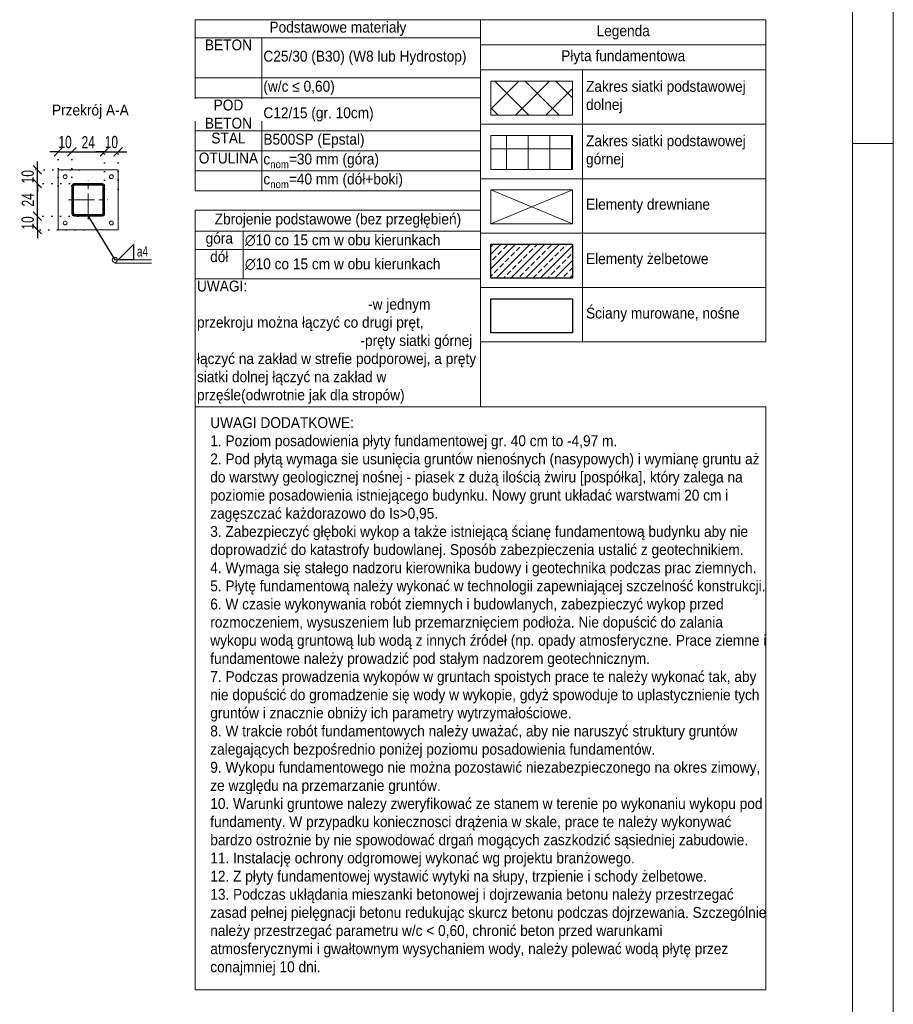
# Model space of a CAD drawing. Header units: millimetres. Extents: x 11149 to 111407, y -107619 to -23630.
# Tile 244 of 245: x 22015 to 22657, y -26280 to -25557. Entities that reach past the tile are written whole.
import ezdxf

# ---------------------------------------------------------------- set-up
doc = ezdxf.new("R2010")
doc.units = ezdxf.units.MM
doc.header["$LTSCALE"] = 2
for name, pattern in [('CENTER2', [28.575, 19.05, -3.175, 3.175, -3.175]), ('DOT', [6.35, 0, -6.35]), ('HIDDEN', [9.525, 6.35, -3.175])]:
    doc.linetypes.add(name, pattern=pattern)
doc.layers.get('0').update_dxf_attribs({"plot": 0})
doc.layers.get('Defpoints').update_dxf_attribs({"color": 1})
for name, color, linetype, lineweight in [('e-cad_cienkie', 1, 'Continuous', 9), ('e-cad_kontur', 2, 'Continuous', 25), ('e-cad_opisy', 7, 'Continuous', 9), ('e-cad_osie', 22, 'CENTER2', 9), ('e-cad_stal_kontur', 222, 'Continuous', 20), ('e-cad_stal_wypelnienia', 224, 'Continuous', 9), ('e-cad_wymiary', 4, 'Continuous', 9), ('kreskowanie', 8, 'Continuous', 13), ('Opisy', 7, 'Continuous', 13), ('wymiarowanie', 3, 'Continuous', 15)]:
    doc.layers.add(name, color=color, linetype=linetype, lineweight=lineweight)
doc.layers.add('e-cad_rzutnie', color=61, linetype='Continuous', lineweight=9, plot=False)
doc.layers.add('ZBROJENIE DOLNE', color=92, linetype='Continuous')
doc.layers.add('ZBROJENIE GÓRNE', color=160, linetype='Continuous')
doc.styles.add('e-cad_1', font='arial.ttf', dxfattribs={"width": 0.7})
doc.dimstyles.new('e-cad_1_25_[cm]', dxfattribs={"dimscale": 2.5, "dimtxt": 1.8, "dimasz": 1.25, "dimexe": 1.25, "dimexo": 0.625, "dimgap": 0.5, "dimtad": 1, "dimdec": 0, "dimrnd": 1, "dimzin": 1, "dimtxsty": 'e-cad_1', "dimblk": 'OBLIQUE', "dimcen": 2.5, "dimclrd": 256, "dimclre": 252, "dimclrt": 7, "dimadec": 0, "dimazin": 0, "dimtfac": 1, "dimtix": 1, "dimtmove": 2, "dimatfit": 3, "dimldrblk": 'NONE', "dimfxl": 60, "dimfxlon": 1, "dimarcsym": 0})
doc.dimstyles.new('e-cad_1_50_[cm]', dxfattribs={"dimscale": 5, "dimtxt": 1.8, "dimasz": 1.25, "dimexe": 1.25, "dimexo": 0.625, "dimgap": 0.5, "dimtad": 1, "dimdec": 0, "dimrnd": 1, "dimzin": 1, "dimtxsty": 'e-cad_1', "dimblk": 'OBLIQUE', "dimcen": 2.5, "dimclrd": 256, "dimclre": 252, "dimclrt": 7, "dimadec": 0, "dimazin": 0, "dimtfac": 1, "dimtix": 1, "dimtmove": 2, "dimatfit": 3, "dimldrblk": 'NONE', "dimfxl": 60, "dimfxlon": 1, "dimarcsym": 0})

# ---------------------------------------------------------------- blocks, each defined once
blk = doc.blocks.new('*T1074')
at = {"layer": 'Opisy', "color": 252, "linetype": 'ByBlock', "lineweight": 5}
for p, q in [((0, 0), (209.67, 0)), ((0, 0), (0, -236.79)), ((209.67, 0), (209.67, -236.79)), ((0, -18.46), (209.67, -18.46)), ((0, -36.79), (209.67, -36.79)), ((75, -36.79), (75, -236.79)), ((0, -76.79), (209.67, -76.79)), ((0, -116.79), (209.67, -116.79)), ((0, -156.79), (209.67, -156.79)), ((0, -196.79), (209.67, -196.79)), ((0, -236.79), (209.67, -236.79))]:
    blk.add_line(p, q, dxfattribs=at)
at = {"layer": 'Opisy', "color": 0, "char_height": 8, "style": 'e-cad_1'}
for s, insert, width, attachment_point in [('{\\fArial|b0|i0|c238|p0;\\W0.9;\\C256;Legenda}', (104.83, -9.23), 204.6662, 5), ('{\\W0.9;\\C256;Płyta fundamentowa}', (104.83, -27.62), 204.6662, 5), ('{\\W0.9;\\C256;Zakres siatki podstawowej dolnej}', (77.5, -56.79), 129.6662, 4), ('{\\W0.9;\\C256;Zakres siatki podstawowej górnej}', (77.5, -96.79), 129.6662, 4), ('{\\W0.9;\\C256;Elementy drewniane}', (77.5, -136.79), 129.6662, 4), ('{\\W0.9;\\C256;Elementy żelbetowe}', (77.5, -176.79), 129.6662, 4), ('{\\W0.9;\\C256;Ściany murowane, nośne}', (77.5, -216.79), 129.6662, 4)]:
    blk.add_mtext(s, dxfattribs=dict(at, insert=insert, width=width, attachment_point=attachment_point))
blk = doc.blocks.new('*T1075')
at = {"layer": 'Opisy', "color": 252, "linetype": 'ByBlock', "lineweight": 5}
for p, q in [((0, 0), (209.67, 0)), ((0, 0), (0, -125.73)), ((209.67, 0), (209.67, -125.73)), ((0, -13.17), (209.67, -13.17)), ((48.81, -13.17), (48.81, -125.73)), ((0, -42.71), (209.67, -42.71)), ((0, -57.4), (209.67, -57.4)), ((0, -81.66), (209.67, -81.66)), ((0, -96.35), (209.67, -96.35)), ((0, -111.04), (209.67, -111.04)), ((0, -125.73), (209.67, -125.73))]:
    blk.add_line(p, q, dxfattribs=at)
at = {"layer": 'Opisy', "color": 0, "char_height": 8, "style": 'e-cad_1'}
for s, insert, width, attachment_point in [('{\\fArial|b0|i0|c238|p0;\\W0.9;\\C256;Podstawowe materiały}', (104.83, -6.58), 207.1662, 5), ('{\\W0.9;\\C256;BETON}', (24.4, -14.42), 46.3054, 2), ('{\\W0.9;\\C256;C25/30 (B30) (W8 lub Hydrostop)}', (50.06, -27.94), 158.3608, 4), ('{\\W0.9;\\C256;(w/c ≤ 0,60)}', (50.06, -50.06), 158.3608, 4), ('\\pxqc;{\\W0.9;\\C256;POD BETON}', (24.4, -58.65), 46.3054, 2), ('{\\W0.9;\\C256;C12/15 (gr. 10cm)}', (50.06, -69.53), 158.3608, 4), ('{\\W0.9;\\C256;STAL}', (24.4, -82.91), 46.3054, 2), ('{\\W0.9;\\C256;B500SP (Epstal)}', (50.06, -89), 158.3608, 4), ('{\\W0.9;\\C256;OTULINA}', (24.4, -97.6), 46.3054, 2), ('\\A1;\\W0.9;\\C256;c{\\H0.7x;\\S^ nom;}=30 mm (góra)', (50.06, -103.69), 158.3608, 4), ('\\A1;\\W0.9;\\C256;c{\\H0.7x;\\S^ nom;}=40 mm (dół+boki)', (50.06, -118.38), 158.3608, 4)]:
    blk.add_mtext(s, dxfattribs=dict(at, insert=insert, width=width, attachment_point=attachment_point))
blk = doc.blocks.new('*T1076')
at = {"layer": 'Opisy', "color": 252, "linetype": 'ByBlock', "lineweight": 5}
for p, q in [((0, 0), (209.67, 0)), ((0, 0), (0, -144.46)), ((209.67, 0), (209.67, -144.46)), ((0, -15.28), (209.67, -15.28)), ((35.29, -15.28), (35.29, -50.46)), ((0, -28.85), (209.67, -28.85)), ((0, -50.46), (209.67, -50.46)), ((0, -144.46), (209.67, -144.46))]:
    blk.add_line(p, q, dxfattribs=at)
at = {"layer": 'Opisy', "color": 0, "char_height": 8, "style": 'e-cad_1'}
for s, insert, width, attachment_point in [('{\\fArial|b0|i0|c238|p0;\\W0.9;\\C256;Zbrojenie podstawowe (bez przegłębień)}', (104.83, -7.64), 207.1662, 5), ('{\\fArial|b0|i0|c238|p0;\\W0.9;\\C256;góra}', (17.65, -16.53), 32.793, 2), ('{\\W0.9;\\C256;∅10 co 15 cm w obu kierunkach}', (36.54, -22.07), 171.8732, 4), ('{\\fArial|b0|i0|c238|p0;\\W0.9;\\C256;dół}', (17.65, -30.1), 32.793, 2), ('{\\W0.9;\\C256;∅10 co 15 cm w obu kierunkach}', (36.54, -39.66), 171.8732, 4), ('\\pxql;{\\W0.9;\\C256;UWAGI:                                                                                                           -w jednym przekroju można łączyć co drugi pręt,                                                          -pręty siatki górnej łączyć na zakład w strefie podporowej, a pręty siatki dolnej łączyć na zakład w przęśle(odwrotnie jak dla stropów)}', (104.83, -51.71), 207.1662, 2)]:
    blk.add_mtext(s, dxfattribs=dict(at, insert=insert, width=width, attachment_point=attachment_point))
blk = doc.blocks.new('zw$23F')
at = {"layer": 'e-cad_opisy', "color": 0}
blk.add_lwpolyline([(150, 30), (4175, 30), (4175, 2070), (150, 2070)], close=True, dxfattribs=at)
at = {"layer": 'e-cad_rzutnie', "color": 0}
blk.add_line((4175, 1430), (4205, 1430), dxfattribs=at)
blk.add_lwpolyline([(0, 0), (0, 1485), (125, 1485), (125, 2100), (4205, 2100), (4205, 0)], close=True, dxfattribs=at)
blk = doc.blocks.new('e-cad_spoina_G_symbol_11')
at = {"ltscale": 0.04}
blk.add_lwpolyline([(0, 3), (0, 0), (3, 0)], close=True, dxfattribs=at)
blk = doc.blocks.new('e-cad_spoina_oznaczenie_1')
blk.add_circle((0, 0), 0.75)
blk = doc.blocks.new('_None')
blk = doc.blocks.new('_OBLIQUE')
at = {"color": 0, "linetype": 'ByBlock', "lineweight": -2}
blk.add_line((-0.5, -0.5), (0.5, 0.5), dxfattribs=at)
blk = doc.blocks.new('*D2480')
at = {"layer": 'Defpoints', "color": 0, "ltscale": 0.5}
for p in [(22027.89, -25701.06), (22060.91, -25701.06), (22065.24, -25711.06)]:
    blk.add_point(p, dxfattribs=at)
at = {"layer": 'e-cad_wymiary', "lineweight": -2, "ltscale": 0.5}
for p, q in [((22027.89, -25701.06), (22027.89, -25694.81)), ((22027.89, -25711.06), (22027.89, -25701.06)), ((22027.89, -25711.06), (22027.89, -25717.31))]:
    blk.add_line(p, q, dxfattribs=at)
at = {"layer": 'e-cad_wymiary', "color": 252, "linetype": 'DOT', "lineweight": -2, "ltscale": 0.5}
for p, q in [((22057.79, -25701.06), (22021.64, -25701.06)), ((22062.12, -25711.06), (22021.64, -25711.06))]:
    blk.add_line(p, q, dxfattribs=at)
at = {"layer": 'e-cad_wymiary', "lineweight": -2, "ltscale": 0.5, "xscale": 6.25, "yscale": 6.25, "zscale": 6.25}
for p, rotation in [((22027.89, -25701.06), 270), ((22027.89, -25711.06), 90)]:
    blk.add_blockref('_OBLIQUE', p, dxfattribs=dict(at, rotation=rotation))
at = {"layer": 'e-cad_wymiary', "color": 7, "ltscale": 0.5, "insert": (22020.79, -25706.06), "char_height": 9, "attachment_point": 5, "rotation": 90, "style": 'e-cad_1'}
blk.add_mtext('10', dxfattribs=at)
blk = doc.blocks.new('*D2481')
at = {"layer": 'Defpoints', "color": 0, "ltscale": 0.5}
for p in [(22027.89, -25677.06), (22061.14, -25677.06), (22060.91, -25701.06)]:
    blk.add_point(p, dxfattribs=at)
at = {"layer": 'e-cad_wymiary', "color": 252, "linetype": 'DOT', "lineweight": -2, "ltscale": 0.5}
for p, q in [((22058.01, -25677.06), (22021.64, -25677.06)), ((22057.79, -25701.06), (22021.64, -25701.06))]:
    blk.add_line(p, q, dxfattribs=at)
at = {"layer": 'e-cad_wymiary', "lineweight": -2, "ltscale": 0.5}
blk.add_line((22027.89, -25701.06), (22027.89, -25677.06), dxfattribs=at)
at = {"layer": 'e-cad_wymiary', "lineweight": -2, "ltscale": 0.5, "xscale": 6.25, "yscale": 6.25, "zscale": 6.25}
for p, rotation in [((22027.89, -25677.06), 90), ((22027.89, -25701.06), 270)]:
    blk.add_blockref('_OBLIQUE', p, dxfattribs=dict(at, rotation=rotation))
at = {"layer": 'e-cad_wymiary', "color": 7, "ltscale": 0.5, "insert": (22020.87, -25689.06), "char_height": 9, "attachment_point": 5, "rotation": 90, "style": 'e-cad_1'}
blk.add_mtext('24', dxfattribs=at)
blk = doc.blocks.new('*D2482')
at = {"layer": 'Defpoints', "color": 0, "ltscale": 0.5}
for p in [(22027.89, -25667.06), (22061.82, -25667.06), (22061.14, -25677.06)]:
    blk.add_point(p, dxfattribs=at)
at = {"layer": 'e-cad_wymiary', "lineweight": -2, "ltscale": 0.5}
for p, q in [((22027.89, -25667.06), (22027.89, -25660.81)), ((22027.89, -25677.06), (22027.89, -25667.06)), ((22027.89, -25677.06), (22027.89, -25683.31))]:
    blk.add_line(p, q, dxfattribs=at)
at = {"layer": 'e-cad_wymiary', "color": 252, "linetype": 'DOT', "lineweight": -2, "ltscale": 0.5}
for p, q in [((22058.69, -25667.06), (22021.64, -25667.06)), ((22058.01, -25677.06), (22021.64, -25677.06))]:
    blk.add_line(p, q, dxfattribs=at)
at = {"layer": 'e-cad_wymiary', "lineweight": -2, "ltscale": 0.5, "xscale": 6.25, "yscale": 6.25, "zscale": 6.25}
for p, rotation in [((22027.89, -25667.06), 270), ((22027.89, -25677.06), 90)]:
    blk.add_blockref('_OBLIQUE', p, dxfattribs=dict(at, rotation=rotation))
at = {"layer": 'e-cad_wymiary', "color": 7, "ltscale": 0.5, "insert": (22020.79, -25672.06), "char_height": 9, "attachment_point": 5, "rotation": 90, "style": 'e-cad_1'}
blk.add_mtext('10', dxfattribs=at)
blk = doc.blocks.new('*D2483')
at = {"layer": 'Defpoints', "color": 0, "ltscale": 0.5}
for p in [(22053.24, -25653.73), (22043.24, -25681.99), (22053.24, -25681.99)]:
    blk.add_point(p, dxfattribs=at)
at = {"layer": 'e-cad_wymiary', "color": 252, "linetype": 'DOT', "lineweight": -2, "ltscale": 0.5}
for p, q in [((22043.24, -25678.86), (22043.24, -25647.48)), ((22053.24, -25678.86), (22053.24, -25647.48))]:
    blk.add_line(p, q, dxfattribs=at)
at = {"layer": 'e-cad_wymiary', "lineweight": -2, "ltscale": 0.5}
for p, q in [((22043.24, -25653.73), (22036.99, -25653.73)), ((22043.24, -25653.73), (22053.24, -25653.73)), ((22053.24, -25653.73), (22059.49, -25653.73))]:
    blk.add_line(p, q, dxfattribs=at)
at = {"layer": 'e-cad_wymiary', "lineweight": -2, "ltscale": 0.5, "xscale": 6.25, "yscale": 6.25, "zscale": 6.25}
blk.add_blockref('_OBLIQUE', (22043.24, -25653.73), dxfattribs=at)
at = {"layer": 'e-cad_wymiary', "lineweight": -2, "ltscale": 0.5, "xscale": 6.25, "yscale": 6.25, "zscale": 6.25, "rotation": 180}
blk.add_blockref('_OBLIQUE', (22053.24, -25653.73), dxfattribs=at)
at = {"layer": 'e-cad_wymiary', "color": 7, "ltscale": 0.5, "insert": (22048.24, -25646.64), "char_height": 9, "attachment_point": 5, "style": 'e-cad_1'}
blk.add_mtext('10', dxfattribs=at)
blk = doc.blocks.new('*D2484')
at = {"layer": 'Defpoints', "color": 0, "ltscale": 0.5}
for p in [(22077.24, -25653.73), (22053.24, -25681.99), (22077.24, -25684.29)]:
    blk.add_point(p, dxfattribs=at)
at = {"layer": 'e-cad_wymiary', "color": 252, "linetype": 'DOT', "lineweight": -2, "ltscale": 0.5}
for p, q in [((22053.24, -25678.86), (22053.24, -25647.48)), ((22077.24, -25681.16), (22077.24, -25647.48))]:
    blk.add_line(p, q, dxfattribs=at)
at = {"layer": 'e-cad_wymiary', "lineweight": -2, "ltscale": 0.5}
blk.add_line((22053.24, -25653.73), (22077.24, -25653.73), dxfattribs=at)
at = {"layer": 'e-cad_wymiary', "lineweight": -2, "ltscale": 0.5, "xscale": 6.25, "yscale": 6.25, "zscale": 6.25, "rotation": 180}
blk.add_blockref('_OBLIQUE', (22053.24, -25653.73), dxfattribs=at)
at = {"layer": 'e-cad_wymiary', "lineweight": -2, "ltscale": 0.5, "xscale": 6.25, "yscale": 6.25, "zscale": 6.25}
blk.add_blockref('_OBLIQUE', (22077.24, -25653.73), dxfattribs=at)
at = {"layer": 'e-cad_wymiary', "color": 7, "ltscale": 0.5, "insert": (22065.24, -25646.72), "char_height": 9, "attachment_point": 5, "style": 'e-cad_1'}
blk.add_mtext('24', dxfattribs=at)
blk = doc.blocks.new('*D2485')
at = {"layer": 'Defpoints', "color": 0, "ltscale": 0.5}
for p in [(22087.24, -25653.73), (22077.24, -25684.29), (22087.24, -25684.29)]:
    blk.add_point(p, dxfattribs=at)
at = {"layer": 'e-cad_wymiary', "color": 252, "linetype": 'DOT', "lineweight": -2, "ltscale": 0.5}
for p, q in [((22077.24, -25681.16), (22077.24, -25647.48)), ((22087.24, -25681.16), (22087.24, -25647.48))]:
    blk.add_line(p, q, dxfattribs=at)
at = {"layer": 'e-cad_wymiary', "lineweight": -2, "ltscale": 0.5}
for p, q in [((22077.24, -25653.73), (22070.99, -25653.73)), ((22077.24, -25653.73), (22087.24, -25653.73)), ((22087.24, -25653.73), (22093.49, -25653.73))]:
    blk.add_line(p, q, dxfattribs=at)
at = {"layer": 'e-cad_wymiary', "lineweight": -2, "ltscale": 0.5, "xscale": 6.25, "yscale": 6.25, "zscale": 6.25}
blk.add_blockref('_OBLIQUE', (22077.24, -25653.73), dxfattribs=at)
at = {"layer": 'e-cad_wymiary', "lineweight": -2, "ltscale": 0.5, "xscale": 6.25, "yscale": 6.25, "zscale": 6.25, "rotation": 180}
blk.add_blockref('_OBLIQUE', (22087.24, -25653.73), dxfattribs=at)
at = {"layer": 'e-cad_wymiary', "color": 7, "ltscale": 0.5, "insert": (22082.24, -25646.64), "char_height": 9, "attachment_point": 5, "style": 'e-cad_1'}
blk.add_mtext('10', dxfattribs=at)

msp = doc.modelspace()

# ---------------------------------------------------------------- hatches: boundary and pattern name
at = {"layer": 'e-cad_stal_wypelnienia', "ltscale": 0.5}
h = msp.add_hatch(dxfattribs=at)
h.set_pattern_fill('ANSI31', color=256, scale=0.16, style=0)
h.set_pattern_definition([(45, (-21871.0852, 25472.95756), (-0.359210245, 0.359210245), [])])
edge = h.paths.add_edge_path()
edge.add_line((22053.24, -25678.86), (22053.24, -25699.26))
edge.add_ellipse((22055.03, -25699.28), major_axis=(1.78, 0), ratio=1, start_angle=179.5, end_angle=270.5)
edge.add_line((22055.04, -25701.06), (22075.44, -25701.06))
edge.add_ellipse((22075.46, -25699.28), major_axis=(1.78, 0), ratio=1, start_angle=269.5, end_angle=360.5)
edge.add_line((22077.24, -25699.26), (22077.24, -25678.86))
edge.add_ellipse((22075.46, -25678.85), major_axis=(1.78, 0), ratio=1, start_angle=359.5, end_angle=450.5)
edge.add_line((22075.44, -25677.06), (22055.04, -25677.06))
edge.add_ellipse((22055.03, -25678.85), major_axis=(1.78, 0), ratio=1, start_angle=89.5, end_angle=180.5)
edge = h.paths.add_edge_path(flags=0)
edge.add_line((22054.44, -25679.46), (22054.44, -25698.66))
edge.add_ellipse((22055.63, -25698.67), major_axis=(1.19, 0), ratio=1, start_angle=179.5, end_angle=270.5)
edge.add_line((22055.64, -25699.86), (22074.84, -25699.86))
edge.add_ellipse((22074.85, -25698.67), major_axis=(1.19, 0), ratio=1, start_angle=269.5, end_angle=360.5)
edge.add_line((22076.04, -25698.66), (22076.04, -25679.46))
edge.add_ellipse((22074.85, -25679.45), major_axis=(1.19, 0), ratio=1, start_angle=359.5, end_angle=450.5)
edge.add_line((22074.84, -25678.26), (22055.64, -25678.26))
edge.add_ellipse((22055.63, -25679.45), major_axis=(1.19, 0), ratio=1, start_angle=89.5, end_angle=180.5)
at = {"layer": 'kreskowanie'}
h = msp.add_hatch(dxfattribs=at)
h.set_pattern_fill('ANSI33', color=256, scale=1.2)
h.set_pattern_definition([(45, (-116083.6045, 15930.6494), (-5.38815367, 5.38815367), []), (45, (-116078.216, 15930.6494), (-5.38815367, 5.38815367), [3.81, -1.905])])
h.paths.add_polyline_path([(22361.05, -25721.76), (22421.05, -25721.76), (22421.05, -25746.76), (22361.05, -25746.76)])
at = {"layer": 'ZBROJENIE DOLNE', "lineweight": 0}
h = msp.add_hatch(dxfattribs=at)
h.set_pattern_fill('ANSI37', color=256, scale=5, style=0)
h.set_pattern_definition([(45, (-30633.174, 10534.89), (-11.22532, 11.22532), []), (135, (-30633.174, 10534.89), (-11.22532, -11.22532), [])])
h.paths.add_polyline_path([(22361.05, -25601.76), (22421.05, -25601.76), (22421.05, -25626.76), (22361.05, -25626.76)])
at = {"layer": 'ZBROJENIE GÓRNE', "lineweight": 0}
h = msp.add_hatch(dxfattribs=at)
h.set_pattern_fill('ANSI37', color=256, scale=5, angle=45, style=0)
h.set_pattern_definition([(90, (-32824.685, 11908.608), (-15.875, 1e-15), []), (180, (-32824.685, 11908.608), (-2e-15, -15.875), [])])
h.paths.add_polyline_path([(22361.05, -25641.76), (22421.05, -25641.76), (22421.05, -25666.76), (22361.05, -25666.76)])

# ---------------------------------------------------------------- linework, layer by layer
msp.add_lwpolyline([(22361.05, -25761.76), (22421.05, -25761.76), (22421.05, -25786.76), (22361.05, -25786.76)], close=True)
at = {"layer": 'e-cad_cienkie', "ltscale": 0.02}
msp.add_lwpolyline([(22111.7, -25733.2), (22084.79, -25733.2)], dxfattribs=at)
at = {"layer": 'e-cad_cienkie', "linetype": 'HIDDEN', "ltscale": 0.02}
msp.add_lwpolyline([(22111.7, -25735.7), (22084.79, -25735.7)], dxfattribs=at)
at = {"layer": 'e-cad_kontur'}
msp.add_lwpolyline([(22361.05, -25721.76), (22421.05, -25721.76), (22421.05, -25746.76), (22361.05, -25746.76)], close=True, dxfattribs=at)
at = {"layer": 'e-cad_osie', "ltscale": 0.5}
for points in [[(22065.24, -25703.46), (22065.24, -25674.66)], [(22050.84, -25689.06), (22079.64, -25689.06)]]:
    msp.add_lwpolyline(points, dxfattribs=at)
at = {"layer": 'e-cad_stal_kontur', "ltscale": 0.5}
msp.add_lwpolyline([(22043.24, -25711.06), (22087.24, -25711.06), (22087.24, -25667.06), (22043.24, -25667.06), (22043.24, -25711.06)], close=True, dxfattribs=at)
for points in [[(22055.04, -25701.06), (22075.44, -25701.06, 0.419335), (22077.24, -25699.26), (22077.24, -25678.86, 0.419335), (22075.44, -25677.06), (22055.04, -25677.06, 0.419335), (22053.24, -25678.86), (22053.24, -25699.26, 0.419335), (22055.04, -25701.06)], [(22055.64, -25699.86), (22074.84, -25699.86, 0.419335), (22076.04, -25698.66), (22076.04, -25679.46, 0.419335), (22074.84, -25678.26), (22055.64, -25678.26, 0.419335), (22054.44, -25679.46), (22054.44, -25698.66, 0.419335), (22055.64, -25699.86)]]:
    msp.add_lwpolyline(points, format="xyb", dxfattribs=at)
for centre in [(22048.24, -25672.06), (22082.24, -25672.06), (22048.24, -25706.06), (22082.24, -25706.06)]:
    msp.add_circle(centre, 1.4, dxfattribs=at)
at = {"layer": 'wymiarowanie', "color": 4, "lineweight": 15}
for p, q in [((22361.05, -25706.76), (22421.05, -25681.76)), ((22361.05, -25681.76), (22421.05, -25706.76))]:
    msp.add_line(p, q, dxfattribs=at)
msp.add_lwpolyline([(22361.05, -25681.76), (22421.05, -25681.76), (22421.05, -25706.76), (22361.05, -25706.76)], close=True, dxfattribs=at)
at = {"layer": 'ZBROJENIE DOLNE', "color": 92, "lineweight": 0, "ltscale": 0.1}
msp.add_lwpolyline([(22361.05, -25601.76), (22421.05, -25601.76), (22421.05, -25626.76), (22361.05, -25626.76)], close=True, dxfattribs=at)
at = {"layer": 'ZBROJENIE GÓRNE', "color": 160, "lineweight": 0, "ltscale": 0.1}
msp.add_lwpolyline([(22361.05, -25641.76), (22421.05, -25641.76), (22421.05, -25666.76), (22361.05, -25666.76)], close=True, dxfattribs=at)

# ---------------------------------------------------------------- block references
for name, p in [('*T1075', (22143.89, -25556.74)), ('*T1074', (22353.55, -25556.74)), ('*T1076', (22143.89, -25696.74))]:
    msp.add_blockref(name, p)
at = {"layer": 'e-cad_kontur', "ltscale": 0.02, "xscale": -3.75, "yscale": 3.75, "zscale": 3.75}
msp.add_blockref('e-cad_spoina_G_symbol_11', (22098.54, -25733.2), dxfattribs=at)
at = {"layer": 'e-cad_opisy', "ltscale": 0.02, "xscale": -2.5, "yscale": 2.5, "zscale": 2.5}
msp.add_blockref('e-cad_spoina_oznaczenie_1', (22084.79, -25733.2), dxfattribs=at)

# ---------------------------------------------------------------- texts
at = {"layer": 'e-cad_opisy', "ltscale": 0.02, "style": 'e-cad_1', "width": 0.7}
msp.add_text('a4', height=7.5, dxfattribs=at).set_placement((22101.04, -25730.7))
at = {"layer": 'Opisy', "insert": (22154.91, -25848.84), "char_height": 8, "width": 408.3078, "attachment_point": 1, "style": 'e-cad_1', "bg_fill": 2}
msp.add_mtext('{\\W0.9;UWAGI DODATKOWE:\\P1. Poziom posadowienia płyty fundamentowej gr. 40 cm to -4,97 m.\\P2. Pod płytą wymaga sie usunięcia gruntów nienośnych (nasypowych) i wymianę gruntu aż do warstwy geologicznej nośnej - piasek z dużą ilością żwiru [pospółka], który zalega na poziomie posadowienia istniejącego budynku. Nowy grunt układać warstwami 20 cm i zagęszczać każdorazowo do Is>0,95.\\P3. Zabezpieczyć głęboki wykop a także istniejącą ścianę fundamentową budynku aby nie doprowadzić do katastrofy budowlanej. Sposób zabezpieczenia ustalić z geotechnikiem.\\P4. Wymaga się stałego nadzoru kierownika budowy i geotechnika podczas prac ziemnych.\\P5. Płytę fundamentową należy wykonać w technologii zapewniającej szczelność konstrukcji.\\P6. W czasie wykonywania robót ziemnych i budowlanych, zabezpieczyć wykop przed rozmoczeniem, wysuszeniem lub przemarznięciem podłoża. Nie dopuścić do zalania wykopu wodą gruntową lub wodą z innych źródeł (np. opady atmosferyczne. Prace ziemne i fundamentowe należy prowadzić pod stałym nadzorem geotechnicznym.\\P7. Podczas prowadzenia wykopów w gruntach spoistych prace te należy wykonać tak, aby nie dopuścić do gromadzenie się wody w wykopie, gdyż spowoduje to uplastycznienie tych gruntów i znacznie obniży ich parametry wytrzymałościowe.\\P8. W trakcie robót fundamentowych należy uważać, aby nie naruszyć struktury gruntów zalegających bezpośrednio poniżej poziomu posadowienia fundamentów.\\P9. Wykopu fundamentowego nie można pozostawić niezabezpieczonego na okres zimowy, ze względu na przemarzanie gruntów.\\P10. Warunki gruntowe nalezy zweryfikować ze stanem w terenie po wykonaniu wykopu pod fundamenty. W przypadku koniecznosci drążenia w skale, prace te należy wykonywać bardzo ostrożnie by nie spowodować drgań mogących zaszkodzić sąsiedniej zabudowie.\\P11. Instalację ochrony odgromowej wykonać wg projektu branżowego.\\P12. Z płyty fundamentowej wystawić wytyki na słupy, trzpienie i schody żelbetowe.\\P13. Podczas ukłądania mieszanki betonowej i dojrzewania betonu należy przestrzegać zasad pełnej pielęgnacji betonu redukując skurcz betonu podczas dojrzewania. Szczególnie należy przestrzegać parametru w/c < 0,60, chronić beton przed warunkami atmosferycznymi i gwałtownym wysychaniem wody, należy polewać wodą płytę przez conajmniej 10 dni.}', dxfattribs=at)

# ---------------------------------------------------------------- dimensions: what is measured, and where the dimension line sits
at = {"layer": 'e-cad_wymiary', "ltscale": 0.5}
for base, p1, p2, picture, middle in [((22053.24, -25653.73), (22043.24, -25681.99), (22053.24, -25681.99), '*D2483', (22048.24, -25646.64)), ((22077.24, -25653.73), (22053.24, -25681.99), (22077.24, -25684.29), '*D2484', (22065.24, -25646.72)), ((22087.24, -25653.73), (22077.24, -25684.29), (22087.24, -25684.29), '*D2485', (22082.24, -25646.64))]:
    dim = msp.add_linear_dim(base=base, p1=p1, p2=p2, dimstyle='e-cad_1_50_[cm]', override={"dimblk": 'OBLIQUE'}, dxfattribs=at)
    dim.commit()
    dim.dimension.update_dxf_attribs({"geometry": picture, "text_midpoint": middle})
for base, p1, p2, picture, middle in [((22027.89, -25667.06), (22061.14, -25677.06), (22061.82, -25667.06), '*D2482', (22020.79, -25672.06)), ((22027.89, -25677.06), (22060.91, -25701.06), (22061.14, -25677.06), '*D2481', (22020.87, -25689.06)), ((22027.89, -25701.06), (22065.24, -25711.06), (22060.91, -25701.06), '*D2480', (22020.79, -25706.06))]:
    dim = msp.add_linear_dim(base=base, p1=p1, p2=p2, angle=90, dimstyle='e-cad_1_50_[cm]', override={"dimblk": 'OBLIQUE'}, dxfattribs=at)
    dim.commit()
    dim.dimension.update_dxf_attribs({"geometry": picture, "text_midpoint": middle})

# ---------------------------------------------------------------- leaders
at = {"layer": 'e-cad_cienkie', "ltscale": 0.02}
msp.add_leader([(22065.24, -25701.06), (22084.79, -25733.2)], dimstyle='e-cad_1_25_[cm]', dxfattribs=at)

# ---------------------------------------------------------------- next in the draw order: linework, layer by layer
at = {"layer": 'Opisy'}
msp.add_lwpolyline([(22143.89, -25841.2), (22563.22, -25841.2), (22563.22, -26269.7), (22143.89, -26269.7)], close=True, dxfattribs=at)

# ---------------------------------------------------------------- next in the draw order: block references
at = {"layer": 'e-cad_opisy'}
msp.add_blockref('zw$23F', (18451.87, -27077.55), dxfattribs=at)

# ---------------------------------------------------------------- next in the draw order: texts
at = {"layer": 'Opisy', "insert": (22038.57, -25619.06), "char_height": 8, "width": 218.1492, "attachment_point": 1, "style": 'e-cad_1', "bg_fill": 2}
msp.add_mtext('{\\W0.9;Przekrój A-A}', dxfattribs=at)

doc.saveas('drawing.dxf')
